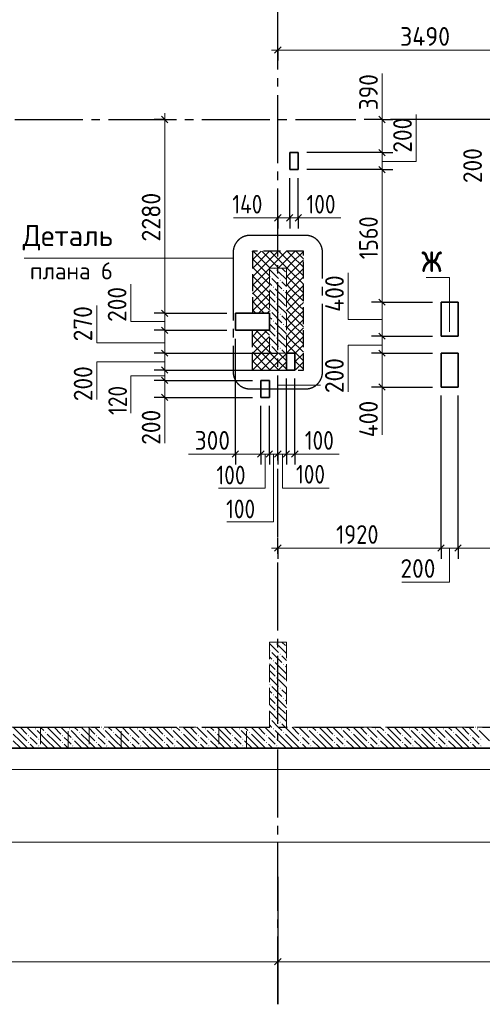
# Model space of a CAD drawing. Header units: millimetres. Extents: x 0 to 59400, y 0 to 42000.
# Tile 22 of 31: x 34656 to 40098, y 16519 to 28106. Entities that reach past the tile are written whole.
import ezdxf

# ---------------------------------------------------------------- set-up
doc = ezdxf.new("R2010")
doc.units = ezdxf.units.MM
doc.linetypes.add('______2', pattern=[270, 200, -70])
doc.linetypes.add('______5', pattern=[1100, 800, -100, 100, -100])
for name, color, linetype, lineweight in [('Standard', 7, 'Continuous', 25), ('ЖБ Перекрытие верхний уровень', 7, 'Continuous', 18), ('Общий01', 7, 'Continuous', 13), ('Примечания', 7, 'Continuous', 13), ('Размерная линия_ общее', 7, 'Continuous', 13)]:
    doc.layers.add(name, color=color, linetype=linetype, lineweight=lineweight)
for name, color, linetype, lineweight, true_color in [('ЖБ Пилон', 7, '______2', 13, 0xa0a0a0), ('ЖБ Стена верхний уровень', 7, '______2', 13, 0x656565), ('Оси', 7, '______5', 13, 0x656565)]:
    doc.layers.add(name, color=color, linetype=linetype, lineweight=lineweight, true_color=true_color)
doc.styles.add('ISOCPEUR', font='txt')

msp = doc.modelspace()

# ---------------------------------------------------------------- hatches: boundary and pattern name
at = {"layer": 'ЖБ Пилон', "linetype": 'Continuous', "lineweight": 18, "transparency": 33554687}
for points in [[(37674, 25160), (37681, 25166), (37687, 25160), (37681, 25153)], [(37594, 25080), (37601, 25086), (37607, 25080), (37601, 25073)], [(37714, 25040), (37721, 25046), (37727, 25040), (37721, 25033)], [(37634, 24960), (37641, 24966), (37647, 24960), (37641, 24953)], [(37754, 24920), (37761, 24926), (37767, 24920), (37761, 24913)], [(37674, 24840), (37681, 24846), (37687, 24840), (37681, 24833)], [(37594, 24680), (37601, 24686), (37607, 24680), (37601, 24673)], [(37674, 24760), (37681, 24766), (37687, 24760), (37681, 24753)], [(37634, 24560), (37641, 24566), (37647, 24560), (37641, 24553)], [(37714, 24640), (37721, 24646), (37727, 24640), (37721, 24633)], [(37754, 24520), (37761, 24526), (37767, 24520), (37761, 24513)], [(37674, 24440), (37681, 24446), (37687, 24440), (37681, 24433)], [(37674, 24360), (37681, 24366), (37687, 24360), (37681, 24353)], [(37594, 24280), (37601, 24286), (37607, 24280), (37601, 24273)], [(37714, 24240), (37721, 24246), (37727, 24240), (37721, 24233)]]:
    msp.add_hatch(color=7, dxfattribs=at).paths.add_polyline_path(points, flags=16)
at = {"layer": 'ЖБ Стена верхний уровень', "linetype": 'Continuous', "lineweight": 18, "transparency": 33554687}
for points in [[(37674, 20760), (37681, 20766), (37687, 20760), (37681, 20753)], [(37594, 20680), (37601, 20686), (37607, 20680), (37601, 20673)], [(37714, 20640), (37721, 20646), (37727, 20640), (37721, 20633)], [(37634, 20560), (37641, 20566), (37647, 20560), (37641, 20553)], [(37754, 20520), (37761, 20526), (37767, 20520), (37761, 20513)], [(37674, 20440), (37681, 20446), (37687, 20440), (37681, 20433)], [(37594, 20280), (37601, 20286), (37607, 20280), (37601, 20273)], [(37674, 20360), (37681, 20366), (37687, 20360), (37681, 20353)], [(37634, 20160), (37641, 20166), (37647, 20160), (37641, 20153)], [(37714, 20240), (37721, 20246), (37727, 20240), (37721, 20233)], [(37674, 20040), (37681, 20046), (37687, 20040), (37681, 20033)], [(37754, 20120), (37761, 20126), (37767, 20120), (37761, 20113)], [(37674, 19960), (37681, 19966), (37687, 19960), (37681, 19953)], [(37594, 19880), (37601, 19886), (37607, 19880), (37601, 19873)], [(37714, 19840), (37721, 19846), (37727, 19840), (37721, 19833)], [(34834, 19760), (34841, 19766), (34847, 19760), (34841, 19753)], [(34954, 19720), (34961, 19726), (34967, 19720), (34961, 19713)], [(35234, 19760), (35241, 19766), (35247, 19760), (35241, 19753)], [(35354, 19720), (35361, 19726), (35367, 19720), (35361, 19713)], [(35634, 19760), (35641, 19766), (35647, 19760), (35641, 19753)], [(35754, 19720), (35761, 19726), (35767, 19720), (35761, 19713)], [(36034, 19760), (36041, 19766), (36047, 19760), (36041, 19753)], [(36154, 19720), (36161, 19726), (36167, 19720), (36161, 19713)], [(36434, 19760), (36441, 19766), (36447, 19760), (36441, 19753)], [(36554, 19720), (36561, 19726), (36567, 19720), (36561, 19713)], [(36834, 19760), (36841, 19766), (36847, 19760), (36841, 19753)], [(36954, 19720), (36961, 19726), (36967, 19720), (36961, 19713)], [(37234, 19760), (37241, 19766), (37247, 19760), (37241, 19753)], [(37354, 19720), (37361, 19726), (37367, 19720), (37361, 19713)], [(37634, 19760), (37641, 19766), (37647, 19760), (37641, 19753)], [(37754, 19720), (37761, 19726), (37767, 19720), (37761, 19713)], [(38034, 19760), (38041, 19766), (38047, 19760), (38041, 19753)], [(38154, 19720), (38161, 19726), (38167, 19720), (38161, 19713)], [(38434, 19760), (38441, 19766), (38447, 19760), (38441, 19753)], [(38554, 19720), (38561, 19726), (38567, 19720), (38561, 19713)], [(38834, 19760), (38841, 19766), (38847, 19760), (38841, 19753)], [(38954, 19720), (38961, 19726), (38967, 19720), (38961, 19713)], [(39234, 19760), (39241, 19766), (39247, 19760), (39241, 19753)], [(39354, 19720), (39361, 19726), (39367, 19720), (39361, 19713)], [(39634, 19760), (39641, 19766), (39647, 19760), (39641, 19753)], [(39754, 19720), (39761, 19726), (39767, 19720), (39761, 19713)], [(40034, 19760), (40041, 19766), (40047, 19760), (40041, 19753)], [(34754, 19680), (34761, 19686), (34767, 19680), (34761, 19673)], [(34754, 19600), (34761, 19606), (34767, 19600), (34761, 19593)], [(34874, 19640), (34881, 19646), (34887, 19640), (34881, 19633)], [(35154, 19680), (35161, 19686), (35167, 19680), (35161, 19673)], [(35154, 19600), (35161, 19606), (35167, 19600), (35161, 19593)], [(35274, 19640), (35281, 19646), (35287, 19640), (35281, 19633)], [(35554, 19680), (35561, 19686), (35567, 19680), (35561, 19673)], [(35554, 19600), (35561, 19606), (35567, 19600), (35561, 19593)], [(35674, 19640), (35681, 19646), (35687, 19640), (35681, 19633)], [(35954, 19680), (35961, 19686), (35967, 19680), (35961, 19673)], [(35954, 19600), (35961, 19606), (35967, 19600), (35961, 19593)], [(36074, 19640), (36081, 19646), (36087, 19640), (36081, 19633)], [(36354, 19680), (36361, 19686), (36367, 19680), (36361, 19673)], [(36354, 19600), (36361, 19606), (36367, 19600), (36361, 19593)], [(36474, 19640), (36481, 19646), (36487, 19640), (36481, 19633)], [(36754, 19680), (36761, 19686), (36767, 19680), (36761, 19673)], [(36754, 19600), (36761, 19606), (36767, 19600), (36761, 19593)], [(36874, 19640), (36881, 19646), (36887, 19640), (36881, 19633)], [(37154, 19680), (37161, 19686), (37167, 19680), (37161, 19673)], [(37154, 19600), (37161, 19606), (37167, 19600), (37161, 19593)], [(37274, 19640), (37281, 19646), (37287, 19640), (37281, 19633)], [(37554, 19680), (37561, 19686), (37567, 19680), (37561, 19673)], [(37554, 19600), (37561, 19606), (37567, 19600), (37561, 19593)], [(37674, 19640), (37681, 19646), (37687, 19640), (37681, 19633)], [(37954, 19680), (37961, 19686), (37967, 19680), (37961, 19673)], [(37954, 19600), (37961, 19606), (37967, 19600), (37961, 19593)], [(38074, 19640), (38081, 19646), (38087, 19640), (38081, 19633)], [(38354, 19680), (38361, 19686), (38367, 19680), (38361, 19673)], [(38354, 19600), (38361, 19606), (38367, 19600), (38361, 19593)], [(38474, 19640), (38481, 19646), (38487, 19640), (38481, 19633)], [(38754, 19680), (38761, 19686), (38767, 19680), (38761, 19673)], [(38754, 19600), (38761, 19606), (38767, 19600), (38761, 19593)], [(38874, 19640), (38881, 19646), (38887, 19640), (38881, 19633)], [(39154, 19680), (39161, 19686), (39167, 19680), (39161, 19673)], [(39154, 19600), (39161, 19606), (39167, 19600), (39161, 19593)], [(39274, 19640), (39281, 19646), (39287, 19640), (39281, 19633)], [(39554, 19680), (39561, 19686), (39567, 19680), (39561, 19673)], [(39554, 19600), (39561, 19606), (39567, 19600), (39561, 19593)], [(39674, 19640), (39681, 19646), (39687, 19640), (39681, 19633)], [(39954, 19680), (39961, 19686), (39967, 19680), (39961, 19673)], [(39954, 19600), (39961, 19606), (39967, 19600), (39961, 19593)], [(40074, 19640), (40081, 19646), (40087, 19640), (40081, 19633)], [(34874, 19560), (34881, 19566), (34887, 19560), (34881, 19553)], [(35274, 19560), (35281, 19566), (35287, 19560), (35281, 19553)], [(35674, 19560), (35681, 19566), (35687, 19560), (35681, 19553)], [(36074, 19560), (36081, 19566), (36087, 19560), (36081, 19553)], [(36474, 19560), (36481, 19566), (36487, 19560), (36481, 19553)], [(36874, 19560), (36881, 19566), (36887, 19560), (36881, 19553)], [(37274, 19560), (37281, 19566), (37287, 19560), (37281, 19553)], [(37674, 19560), (37681, 19566), (37687, 19560), (37681, 19553)], [(38074, 19560), (38081, 19566), (38087, 19560), (38081, 19553)], [(38474, 19560), (38481, 19566), (38487, 19560), (38481, 19553)], [(38874, 19560), (38881, 19566), (38887, 19560), (38881, 19553)], [(39274, 19560), (39281, 19566), (39287, 19560), (39281, 19553)], [(39674, 19560), (39681, 19566), (39687, 19560), (39681, 19553)], [(40074, 19560), (40081, 19566), (40087, 19560), (40081, 19553)]]:
    msp.add_hatch(color=7, dxfattribs=at).paths.add_polyline_path(points, flags=16)

# ---------------------------------------------------------------- linework, layer by layer
at = {"layer": 'Standard', "color": 7, "linetype": '______5', "lineweight": -3, "transparency": 33554687}
for p, q in [((38018, 25568), (37367, 25568)), ((37167, 25368), (37167, 23961)), ((38218, 23961), (38218, 25368)), ((37367, 23761), (38018, 23761))]:
    msp.add_line(p, q, dxfattribs=at)
at = {"layer": 'Standard', "color": 9, "linetype": '______2', "lineweight": -3, "true_color": 0xc7c7c7, "transparency": 33554687}
for p, q in [((37993, 25382), (37393, 25382)), ((37393, 25382), (37393, 24652)), ((37993, 23982), (37993, 25382)), ((37393, 23982), (37393, 24452)), ((37393, 23982), (37993, 23982))]:
    msp.add_line(p, q, dxfattribs=at)
at = {"layer": 'Standard', "color": 9, "linetype": 'Continuous', "lineweight": -3, "true_color": 0xc7c7c7, "transparency": 33554687}
for p, q in [((37393, 25379), (37396, 25382)), ((37393, 25279), (37496, 25382)), ((37393, 25179), (37596, 25382)), ((37393, 25079), (37693, 25379)), ((37403, 25382), (37603, 25182)), ((37503, 25382), (37693, 25192)), ((37603, 25382), (37693, 25292)), ((37693, 25379), (37696, 25382)), ((37693, 25279), (37796, 25382)), ((37703, 25382), (37849, 25235)), ((37803, 25382), (37849, 25335)), ((37849, 25335), (37896, 25382)), ((37849, 25235), (37993, 25379)), ((37903, 25382), (37993, 25292)), ((37393, 25292), (37593, 25092)), ((37596, 25182), (37693, 25279)), ((37693, 25292), (37849, 25135)), ((37696, 25182), (37849, 25335)), ((37849, 25335), (37993, 25192)), ((37849, 25135), (37993, 25279)), ((37393, 25192), (37593, 24992)), ((37393, 24979), (37593, 25179)), ((37693, 25192), (37703, 25182)), ((37793, 25179), (37849, 25235)), ((37849, 25235), (37993, 25092)), ((37849, 25035), (37993, 25179)), ((37393, 25092), (37593, 24892)), ((37393, 24879), (37593, 25079)), ((37793, 25079), (37849, 25135)), ((37793, 25092), (37849, 25035)), ((37793, 24979), (37849, 25035)), ((37849, 25135), (37993, 24992)), ((37849, 24935), (37993, 25079)), ((37849, 25035), (37993, 24892)), ((37393, 24992), (37593, 24792)), ((37393, 24779), (37593, 24979)), ((37793, 24992), (37849, 24935)), ((37793, 24879), (37849, 24935)), ((37849, 24835), (37993, 24979)), ((37849, 24935), (37993, 24792)), ((37393, 24892), (37549, 24735)), ((37449, 24735), (37593, 24879)), ((37793, 24892), (37849, 24835)), ((37793, 24779), (37849, 24835)), ((37849, 24735), (37993, 24879)), ((37849, 24835), (37949, 24735)), ((37393, 24792), (37449, 24735)), ((37393, 24679), (37449, 24735)), ((37393, 24692), (37433, 24652)), ((37449, 24735), (37533, 24652)), ((37466, 24652), (37549, 24735)), ((37549, 24735), (37593, 24779)), ((37549, 24735), (37593, 24692)), ((37793, 24792), (37849, 24735)), ((37793, 24679), (37849, 24735)), ((37793, 24692), (37849, 24635)), ((37849, 24635), (37949, 24735)), ((37849, 24735), (37993, 24592)), ((37949, 24735), (37993, 24779)), ((37949, 24735), (37993, 24692)), ((37566, 24652), (37593, 24679)), ((37793, 24579), (37849, 24635)), ((37793, 24592), (37849, 24535)), ((37849, 24535), (37993, 24679)), ((37849, 24635), (37993, 24492)), ((37849, 24435), (37993, 24579)), ((37393, 24379), (37466, 24452)), ((37393, 24279), (37566, 24452)), ((37433, 24452), (37593, 24292)), ((37533, 24452), (37593, 24392)), ((37793, 24479), (37849, 24535)), ((37793, 24492), (37849, 24435)), ((37849, 24535), (37993, 24392)), ((37849, 24335), (37993, 24479)), ((37393, 24392), (37593, 24192)), ((37393, 24179), (37593, 24379)), ((37793, 24379), (37849, 24435)), ((37793, 24392), (37849, 24335)), ((37793, 24279), (37849, 24335)), ((37849, 24435), (37993, 24292)), ((37849, 24235), (37993, 24379)), ((37849, 24335), (37993, 24192)), ((37393, 24292), (37693, 23992)), ((37393, 24079), (37593, 24279)), ((37793, 24292), (37849, 24235)), ((37796, 24182), (37849, 24235)), ((37849, 24235), (37993, 24092)), ((37893, 24179), (37993, 24279)), ((37393, 24192), (37603, 23982)), ((37396, 23982), (37596, 24182)), ((37496, 23982), (37693, 24179)), ((37603, 24182), (37693, 24092)), ((37693, 24179), (37696, 24182)), ((37693, 24079), (37793, 24179)), ((37703, 24182), (37793, 24092)), ((37793, 24192), (37803, 24182)), ((37893, 24079), (37993, 24179)), ((37393, 24092), (37503, 23982)), ((37393, 23992), (37403, 23982)), ((37596, 23982), (37693, 24079)), ((37693, 24092), (37793, 23992)), ((37693, 23992), (37703, 23982)), ((37696, 23982), (37793, 24079)), ((37893, 24092), (37993, 23992)), ((37893, 23992), (37903, 23982)), ((37896, 23982), (37993, 24079))]:
    msp.add_line(p, q, dxfattribs=at)
at = {"layer": 'Standard', "color": 7, "linetype": 'Continuous', "lineweight": 13, "transparency": 33554687}
for points in [[(59400, 42000), (0, 42000), (0, 19532), (59400, 19532), (59400, 42000)], [(6813, 19282), (55406, 19282), (55406, 38032), (6813, 38032), (6813, 19282)], [(6813, 19532), (55406, 19532), (55406, 38032), (6813, 38032), (6813, 19532)], [(39712, 24431), (39712, 25073), (39437, 25073)]]:
    msp.add_lwpolyline(points, dxfattribs=at)
at = {"layer": 'Standard', "color": 7, "linetype": '______5', "lineweight": -3, "transparency": 33554687}
for centre, start, end in [((37367, 25368), 90, 180), ((38018, 25368), 0, 90), ((37367, 23961), 180, 270), ((38018, 23961), 270, 0)]:
    msp.add_arc(centre, 200, start, end, dxfattribs=at)
at = {"layer": 'ЖБ Перекрытие верхний уровень', "color": 7, "linetype": 'Continuous', "lineweight": 35, "transparency": 33554687}
for p, q in [((37933, 26542), (37833, 26542)), ((37833, 26542), (37833, 26342)), ((37933, 26342), (37933, 26542)), ((37833, 26342), (37933, 26342)), ((39813, 24782), (39613, 24782)), ((39613, 24782), (39613, 24382)), ((39813, 24382), (39813, 24782)), ((37593, 24652), (37193, 24652)), ((37193, 24652), (37193, 24452)), ((37593, 24452), (37593, 24652)), ((37193, 24452), (37593, 24452)), ((39613, 24382), (39813, 24382)), ((37893, 24182), (37793, 24182)), ((37793, 24182), (37793, 23982)), ((37893, 23982), (37893, 24182)), ((39813, 24182), (39613, 24182)), ((39613, 24182), (39613, 23782)), ((39813, 23782), (39813, 24182)), ((37793, 23982), (37893, 23982)), ((37593, 23862), (37493, 23862)), ((37493, 23862), (37493, 23662)), ((37593, 23662), (37593, 23862)), ((39613, 23782), (39813, 23782)), ((37493, 23662), (37593, 23662)), ((33493, 19532), (47778, 19532))]:
    msp.add_line(p, q, dxfattribs=at)
at = {"layer": 'ЖБ Пилон', "color": 253, "linetype": '______2', "lineweight": 13, "true_color": 0xa0a0a0, "transparency": 33554687}
for p, q in [((37793, 25182), (37593, 25182)), ((37593, 25182), (37593, 24182)), ((37793, 24182), (37793, 25182)), ((37593, 24182), (37793, 24182))]:
    msp.add_line(p, q, dxfattribs=at)
at = {"layer": 'ЖБ Пилон', "color": 9, "linetype": 'Continuous', "lineweight": 18, "true_color": 0xc7c7c7, "transparency": 33554687}
for p, q in [((37593, 25167), (37701, 25060)), ((37661, 25180), (37658, 25182)), ((37738, 25182), (37781, 25140)), ((37621, 25060), (37741, 24940)), ((37701, 25140), (37793, 25047)), ((37593, 25007), (37621, 24980)), ((37593, 24927), (37661, 24860)), ((37781, 24820), (37661, 24940)), ((37793, 24967), (37741, 25020)), ((37621, 24820), (37593, 24847)), ((37661, 24780), (37621, 24820)), ((37701, 24820), (37781, 24740)), ((37781, 24900), (37793, 24887)), ((37781, 24820), (37793, 24807)), ((37593, 24767), (37701, 24660)), ((37701, 24740), (37793, 24647)), ((37593, 24607), (37621, 24580)), ((37621, 24660), (37741, 24540)), ((37793, 24567), (37741, 24620)), ((37593, 24527), (37661, 24460)), ((37781, 24420), (37661, 24540)), ((37781, 24500), (37793, 24487)), ((37621, 24420), (37593, 24447)), ((37593, 24367), (37701, 24260)), ((37661, 24380), (37621, 24420)), ((37701, 24420), (37781, 24340)), ((37701, 24340), (37793, 24247)), ((37781, 24420), (37793, 24407)), ((37621, 24260), (37698, 24182)), ((37778, 24182), (37741, 24220)), ((37593, 24207), (37618, 24182))]:
    msp.add_line(p, q, dxfattribs=at)
at = {"layer": 'ЖБ Стена верхний уровень', "color": 251, "linetype": '______2', "lineweight": 13, "true_color": 0x656565, "transparency": 33554687}
for p, q in [((37793, 20782), (37593, 20782)), ((37593, 20782), (37593, 19782)), ((37793, 19782), (37793, 20782)), ((34900, 19782), (33743, 19782)), ((34900, 19782), (34900, 19532)), ((35225, 19782), (34900, 19782)), ((35225, 19532), (35225, 19782)), ((35474, 19782), (35225, 19782)), ((35474, 19782), (35474, 19532)), ((35851, 19782), (35474, 19782)), ((35851, 19532), (35851, 19782)), ((37000, 19782), (35851, 19782)), ((37000, 19782), (37000, 19532)), ((37325, 19782), (37000, 19782)), ((37325, 19532), (37325, 19782)), ((37593, 19782), (37325, 19782)), ((47528, 19782), (37793, 19782)), ((33743, 19532), (34900, 19532)), ((34900, 19532), (35225, 19532)), ((35225, 19532), (35474, 19532)), ((35474, 19532), (35851, 19532)), ((35851, 19532), (37000, 19532)), ((37000, 19532), (37325, 19532)), ((37325, 19532), (47528, 19532))]:
    msp.add_line(p, q, dxfattribs=at)
at = {"layer": 'ЖБ Стена верхний уровень', "color": 9, "linetype": 'Continuous', "lineweight": 18, "true_color": 0xc7c7c7, "transparency": 33554687}
for p, q in [((37593, 20767), (37701, 20660)), ((37661, 20780), (37658, 20782)), ((37738, 20782), (37781, 20740)), ((37621, 20660), (37741, 20540)), ((37701, 20740), (37793, 20647)), ((37593, 20607), (37621, 20580)), ((37593, 20527), (37661, 20460)), ((37781, 20420), (37661, 20540)), ((37793, 20567), (37741, 20620)), ((37621, 20420), (37593, 20447)), ((37661, 20380), (37621, 20420)), ((37701, 20420), (37781, 20340)), ((37781, 20500), (37793, 20487)), ((37781, 20420), (37793, 20407)), ((37593, 20367), (37701, 20260)), ((37701, 20340), (37793, 20247)), ((37593, 20207), (37621, 20180)), ((37621, 20260), (37741, 20140)), ((37793, 20167), (37741, 20220)), ((37593, 20127), (37661, 20060)), ((37621, 20020), (37593, 20047)), ((37781, 20020), (37661, 20140)), ((37781, 20100), (37793, 20087)), ((37593, 19967), (37701, 19860)), ((37661, 19980), (37621, 20020)), ((37701, 20020), (37781, 19940)), ((37701, 19940), (37793, 19847)), ((37781, 20020), (37793, 20007)), ((37621, 19860), (37698, 19782)), ((37778, 19782), (37741, 19820)), ((34661, 19700), (34578, 19782)), ((34581, 19700), (34661, 19620)), ((34661, 19780), (34741, 19700)), ((34661, 19700), (34741, 19620)), ((34741, 19780), (34861, 19660)), ((34818, 19782), (34821, 19780)), ((34981, 19620), (34861, 19740)), ((34898, 19782), (34941, 19740)), ((35061, 19700), (34978, 19782)), ((34981, 19700), (35061, 19620)), ((35061, 19780), (35141, 19700)), ((35061, 19700), (35141, 19620)), ((35141, 19780), (35261, 19660)), ((35218, 19782), (35221, 19780)), ((35381, 19620), (35261, 19740)), ((35298, 19782), (35341, 19740)), ((35461, 19700), (35378, 19782)), ((35381, 19700), (35461, 19620)), ((35461, 19780), (35541, 19700)), ((35461, 19700), (35541, 19620)), ((35541, 19780), (35661, 19660)), ((35618, 19782), (35621, 19780)), ((35781, 19620), (35661, 19740)), ((35698, 19782), (35741, 19740)), ((35861, 19700), (35778, 19782)), ((35781, 19700), (35861, 19620)), ((35861, 19780), (35941, 19700)), ((35861, 19700), (35941, 19620)), ((35941, 19780), (36061, 19660)), ((36018, 19782), (36021, 19780)), ((36181, 19620), (36061, 19740)), ((36098, 19782), (36141, 19740)), ((36261, 19700), (36178, 19782)), ((36181, 19700), (36261, 19620)), ((36261, 19780), (36341, 19700)), ((36261, 19700), (36341, 19620)), ((36341, 19780), (36461, 19660)), ((36418, 19782), (36421, 19780)), ((36581, 19620), (36461, 19740)), ((36498, 19782), (36541, 19740)), ((36661, 19700), (36578, 19782)), ((36581, 19700), (36661, 19620)), ((36661, 19780), (36741, 19700)), ((36661, 19700), (36741, 19620)), ((36741, 19780), (36861, 19660)), ((36818, 19782), (36821, 19780)), ((36981, 19620), (36861, 19740)), ((36898, 19782), (36941, 19740)), ((37061, 19700), (36978, 19782)), ((36981, 19700), (37061, 19620)), ((37061, 19780), (37141, 19700)), ((37061, 19700), (37141, 19620)), ((37141, 19780), (37261, 19660)), ((37218, 19782), (37221, 19780)), ((37381, 19620), (37261, 19740)), ((37298, 19782), (37341, 19740)), ((37461, 19700), (37378, 19782)), ((37381, 19700), (37461, 19620)), ((37461, 19780), (37541, 19700)), ((37461, 19700), (37541, 19620)), ((37541, 19780), (37661, 19660)), ((37593, 19807), (37618, 19782)), ((37618, 19782), (37621, 19780)), ((37781, 19620), (37661, 19740)), ((37698, 19782), (37741, 19740)), ((37861, 19700), (37778, 19782)), ((37781, 19700), (37861, 19620)), ((37861, 19780), (37941, 19700)), ((37861, 19700), (37941, 19620)), ((37941, 19780), (38061, 19660)), ((38018, 19782), (38021, 19780)), ((38181, 19620), (38061, 19740)), ((38098, 19782), (38141, 19740)), ((38261, 19700), (38178, 19782)), ((38181, 19700), (38261, 19620)), ((38261, 19780), (38341, 19700)), ((38261, 19700), (38341, 19620)), ((38341, 19780), (38461, 19660)), ((38418, 19782), (38421, 19780)), ((38581, 19620), (38461, 19740)), ((38498, 19782), (38541, 19740)), ((38661, 19700), (38578, 19782)), ((38581, 19700), (38661, 19620)), ((38661, 19780), (38741, 19700)), ((38661, 19700), (38741, 19620)), ((38741, 19780), (38861, 19660)), ((38818, 19782), (38821, 19780)), ((38981, 19620), (38861, 19740)), ((38898, 19782), (38941, 19740)), ((39061, 19700), (38978, 19782)), ((38981, 19700), (39061, 19620)), ((39061, 19780), (39141, 19700)), ((39061, 19700), (39141, 19620)), ((39141, 19780), (39261, 19660)), ((39218, 19782), (39221, 19780)), ((39381, 19620), (39261, 19740)), ((39298, 19782), (39341, 19740)), ((39461, 19700), (39378, 19782)), ((39381, 19700), (39461, 19620)), ((39461, 19780), (39541, 19700)), ((39461, 19700), (39541, 19620)), ((39541, 19780), (39661, 19660)), ((39618, 19782), (39621, 19780)), ((39781, 19620), (39661, 19740)), ((39698, 19782), (39741, 19740)), ((39861, 19700), (39778, 19782)), ((39781, 19700), (39861, 19620)), ((39861, 19780), (39941, 19700)), ((39861, 19700), (39941, 19620)), ((39941, 19780), (40061, 19660)), ((40018, 19782), (40021, 19780)), ((40181, 19620), (40061, 19740)), ((34581, 19620), (34661, 19540)), ((34661, 19620), (34748, 19532)), ((34821, 19620), (34781, 19660)), ((34861, 19580), (34821, 19620)), ((34901, 19620), (34981, 19540)), ((34981, 19620), (35061, 19540)), ((35061, 19620), (35148, 19532)), ((35221, 19620), (35181, 19660)), ((35261, 19580), (35221, 19620)), ((35301, 19620), (35381, 19540)), ((35381, 19620), (35461, 19540)), ((35461, 19620), (35548, 19532)), ((35621, 19620), (35581, 19660)), ((35661, 19580), (35621, 19620)), ((35701, 19620), (35781, 19540)), ((35781, 19620), (35861, 19540)), ((35861, 19620), (35948, 19532)), ((36021, 19620), (35981, 19660)), ((36061, 19580), (36021, 19620)), ((36101, 19620), (36181, 19540)), ((36181, 19620), (36261, 19540)), ((36261, 19620), (36348, 19532)), ((36421, 19620), (36381, 19660)), ((36461, 19580), (36421, 19620)), ((36501, 19620), (36581, 19540)), ((36581, 19620), (36661, 19540)), ((36661, 19620), (36748, 19532)), ((36821, 19620), (36781, 19660)), ((36861, 19580), (36821, 19620)), ((36901, 19620), (36981, 19540)), ((36981, 19620), (37061, 19540)), ((37061, 19620), (37148, 19532)), ((37221, 19620), (37181, 19660)), ((37261, 19580), (37221, 19620)), ((37301, 19620), (37381, 19540)), ((37381, 19620), (37461, 19540)), ((37461, 19620), (37548, 19532)), ((37621, 19620), (37581, 19660)), ((37661, 19580), (37621, 19620)), ((37701, 19620), (37781, 19540)), ((37781, 19620), (37861, 19540)), ((37861, 19620), (37948, 19532)), ((38021, 19620), (37981, 19660)), ((38061, 19580), (38021, 19620)), ((38101, 19620), (38181, 19540)), ((38181, 19620), (38261, 19540)), ((38261, 19620), (38348, 19532)), ((38421, 19620), (38381, 19660)), ((38461, 19580), (38421, 19620)), ((38501, 19620), (38581, 19540)), ((38581, 19620), (38661, 19540)), ((38661, 19620), (38748, 19532)), ((38821, 19620), (38781, 19660)), ((38861, 19580), (38821, 19620)), ((38901, 19620), (38981, 19540)), ((38981, 19620), (39061, 19540)), ((39061, 19620), (39148, 19532)), ((39221, 19620), (39181, 19660)), ((39261, 19580), (39221, 19620)), ((39301, 19620), (39381, 19540)), ((39381, 19620), (39461, 19540)), ((39461, 19620), (39548, 19532)), ((39621, 19620), (39581, 19660)), ((39661, 19580), (39621, 19620)), ((39701, 19620), (39781, 19540)), ((39781, 19620), (39861, 19540)), ((39861, 19620), (39948, 19532)), ((40021, 19620), (39981, 19660)), ((40061, 19580), (40021, 19620)), ((34781, 19580), (34828, 19532)), ((34901, 19540), (34908, 19532)), ((35181, 19580), (35228, 19532)), ((35301, 19540), (35308, 19532)), ((35581, 19580), (35628, 19532)), ((35701, 19540), (35708, 19532)), ((35981, 19580), (36028, 19532)), ((36101, 19540), (36108, 19532)), ((36381, 19580), (36428, 19532)), ((36501, 19540), (36508, 19532)), ((36781, 19580), (36828, 19532)), ((36901, 19540), (36908, 19532)), ((37181, 19580), (37228, 19532)), ((37301, 19540), (37308, 19532)), ((37581, 19580), (37628, 19532)), ((37701, 19540), (37708, 19532)), ((37981, 19580), (38028, 19532)), ((38101, 19540), (38108, 19532)), ((38381, 19580), (38428, 19532)), ((38501, 19540), (38508, 19532)), ((38781, 19580), (38828, 19532)), ((38901, 19540), (38908, 19532)), ((39181, 19580), (39228, 19532)), ((39301, 19540), (39308, 19532)), ((39581, 19580), (39628, 19532)), ((39701, 19540), (39708, 19532)), ((39981, 19580), (40028, 19532))]:
    msp.add_line(p, q, dxfattribs=at)
at = {"layer": 'Общий01', "color": 7, "linetype": 'Continuous', "lineweight": 13, "transparency": 33554687}
msp.add_lwpolyline([(34707, 25299), (35991, 25299), (37167, 25299)], dxfattribs=at)
at = {"layer": 'Оси', "color": 8, "linetype": '______5', "lineweight": -3, "transparency": 33554687}
for p, q in [((37693, 16519), (37693, 29815)), ((3800, 26932), (38610, 26932)), ((3800, 19782), (49030, 19782))]:
    msp.add_line(p, q, dxfattribs=at)
at = {"layer": 'Оси', "color": 7, "linetype": 'Continuous', "lineweight": 25, "transparency": 33554687}
msp.add_line((37693, 18019), (37693, 16519), dxfattribs=at)
at = {"layer": 'Примечания', "color": 7, "linetype": 'Continuous', "lineweight": 13, "transparency": 33554687}
for p, q in [((38919, 26932), (38919, 27472)), ((37693, 25775), (37173, 25775)), ((37933, 25775), (38433, 25775)), ((37693, 23806), (38193, 23806)), ((38919, 23782), (38919, 23222)), ((36362, 23662), (36362, 23122)), ((37193, 22995), (36643, 22995)), ((37893, 22995), (38413, 22995))]:
    msp.add_line(p, q, dxfattribs=at)
for points in [[(38919, 26439), (39319, 26439), (39319, 26989)], [(38919, 24579), (38519, 24579), (38519, 25129)], [(36362, 24553), (35962, 24553), (35962, 24993)], [(36362, 24303), (35562, 24303), (35562, 24743)], [(38919, 24277), (38519, 24277), (38519, 23727)], [(36362, 24078), (35562, 24078), (35562, 23638)], [(36362, 23916), (35962, 23916), (35962, 23476)], [(37543, 22995), (37543, 22595), (36993, 22595)], [(37643, 22995), (37643, 22195), (37093, 22195)], [(37747, 22995), (37747, 22595), (38297, 22595)], [(39712, 21888), (39712, 21488), (39152, 21488)]]:
    msp.add_lwpolyline(points, dxfattribs=at)
at = {"layer": 'Размерная линия_ общее', "color": 253, "linetype": 'Continuous', "lineweight": -3, "true_color": 0xa0a0a0, "transparency": 33554687}
for p, q in [((37693, 27749), (37693, 27874)), ((37693, 27749), (37693, 27860)), ((37693, 27749), (37693, 27624)), ((36362, 26932), (36237, 26932)), ((36362, 26932), (36487, 26932)), ((36362, 26932), (36362, 26932)), ((38919, 26932), (38794, 26932)), ((38919, 26932), (39044, 26932)), ((40539, 26932), (39019, 26932)), ((38919, 26542), (38794, 26542)), ((38919, 26542), (39044, 26542)), ((38919, 26342), (38794, 26342)), ((38919, 26342), (39044, 26342)), ((37693, 25775), (37693, 25900)), ((37833, 25775), (37833, 25900)), ((37933, 25775), (37933, 25900)), ((37693, 25775), (37693, 25650)), ((37693, 25775), (37693, 25775)), ((37833, 25775), (37833, 25650)), ((37933, 25775), (37933, 25650)), ((38919, 24782), (38794, 24782)), ((38919, 24782), (39044, 24782)), ((38919, 24782), (39513, 24782)), ((36362, 24652), (36237, 24652)), ((36362, 24652), (36487, 24652)), ((36362, 24652), (37093, 24652)), ((36362, 24452), (36237, 24452)), ((36362, 24452), (36487, 24452)), ((36362, 24452), (37093, 24452)), ((38919, 24382), (38794, 24382)), ((38919, 24382), (39044, 24382)), ((38919, 24382), (39513, 24382)), ((36362, 24182), (36237, 24182)), ((36362, 24182), (36487, 24182)), ((36362, 24182), (37693, 24182)), ((38919, 24182), (38794, 24182)), ((38919, 24182), (39044, 24182)), ((38919, 24182), (39513, 24182)), ((36362, 23982), (36237, 23982)), ((36362, 23982), (36487, 23982)), ((36362, 23982), (37693, 23982)), ((36362, 23862), (36237, 23862)), ((36362, 23862), (36487, 23862)), ((36362, 23862), (37393, 23862)), ((38919, 23782), (38794, 23782)), ((38919, 23782), (39044, 23782)), ((38919, 23782), (39513, 23782)), ((36362, 23662), (36237, 23662)), ((36362, 23662), (36487, 23662)), ((36362, 23662), (37393, 23662)), ((37193, 22995), (37193, 23120)), ((37493, 22995), (37493, 23120)), ((37593, 22995), (37593, 23120)), ((37693, 22995), (37693, 23120)), ((37793, 22995), (37793, 23120)), ((37893, 22995), (37893, 23120)), ((37193, 22995), (37193, 22870)), ((37493, 22995), (37493, 22870)), ((37593, 22995), (37593, 22870)), ((37693, 22995), (37693, 22870)), ((37793, 22995), (37793, 22870)), ((37893, 22995), (37893, 22870)), ((37693, 21888), (37693, 22013)), ((39613, 21888), (39613, 22013)), ((39813, 21888), (39813, 22013)), ((37693, 21888), (37693, 21763)), ((37693, 21888), (37693, 21888)), ((39613, 21888), (39613, 21763)), ((39813, 21888), (39813, 21763)), ((37693, 17019), (37693, 17144)), ((37693, 17019), (37693, 16894)), ((37693, 17019), (37693, 16719))]:
    msp.add_line(p, q, dxfattribs=at)
at = {"layer": 'Размерная линия_ общее', "color": 7, "linetype": 'Continuous', "lineweight": 13, "transparency": 33554687}
for p, q in [((37693, 27749), (37618, 27749)), ((37693, 27749), (41183, 27749)), ((36362, 26932), (36362, 27007)), ((38919, 26932), (38919, 27007)), ((38919, 26542), (38919, 26342)), ((38919, 26342), (38919, 24782)), ((37693, 25775), (37618, 25775)), ((37693, 25775), (37833, 25775)), ((37833, 25775), (37933, 25775)), ((37933, 25775), (38008, 25775)), ((38919, 24782), (38919, 24382)), ((36362, 24652), (36362, 24452)), ((36362, 24452), (36362, 24182)), ((38919, 24382), (38919, 24182)), ((36362, 24182), (36362, 23982)), ((38919, 24182), (38919, 23782)), ((36362, 23982), (36362, 23862)), ((36362, 23862), (36362, 23662)), ((38919, 23782), (38919, 23707)), ((36362, 23662), (36362, 23587)), ((37193, 22995), (37118, 22995)), ((37193, 22995), (37493, 22995)), ((37493, 22995), (37593, 22995)), ((37593, 22995), (37693, 22995)), ((37693, 22995), (37793, 22995)), ((37793, 22995), (37893, 22995)), ((37893, 22995), (37968, 22995)), ((37693, 21888), (37618, 21888)), ((39613, 21888), (39813, 21888)), ((39813, 21888), (41473, 21888)), ((9063, 18426), (48595, 18426)), ((30993, 17019), (37693, 17019)), ((37693, 17019), (48507, 17019))]:
    msp.add_line(p, q, dxfattribs=at)
at = {"layer": 'Размерная линия_ общее', "color": 7, "linetype": 'Continuous', "lineweight": 25, "transparency": 33554687}
for p, q in [((37655, 27712), (37730, 27787)), ((36324, 26970), (36399, 26894)), ((38881, 26970), (38956, 26894)), ((38881, 26580), (38956, 26504)), ((38881, 26380), (38956, 26304)), ((37655, 25737), (37730, 25812)), ((37795, 25737), (37870, 25812)), ((37895, 25737), (37970, 25812)), ((38881, 24819), (38956, 24745)), ((36324, 24689), (36399, 24614)), ((36324, 24489), (36399, 24414)), ((38881, 24419), (38956, 24345)), ((36324, 24219), (36399, 24145)), ((38881, 24219), (38956, 24145)), ((36324, 24019), (36399, 23945)), ((36324, 23899), (36399, 23824)), ((38881, 23819), (38956, 23745)), ((36324, 23699), (36399, 23624)), ((37155, 22957), (37230, 23032)), ((37455, 22957), (37530, 23032)), ((37555, 22957), (37630, 23032)), ((37655, 22957), (37730, 23032)), ((37755, 22957), (37830, 23032)), ((37855, 22957), (37930, 23032)), ((37655, 21851), (37730, 21926)), ((39575, 21851), (39650, 21926)), ((39775, 21851), (39850, 21926)), ((37655, 16982), (37730, 17057))]:
    msp.add_line(p, q, dxfattribs=at)
at = {"layer": 'Размерная линия_ общее', "color": 7, "linetype": 'Continuous', "lineweight": 13, "transparency": 33554687}
for points in [[(36362, 26932), (36362, 25413), (36362, 25413), (36362, 24652)], [(38919, 26932), (38919, 26881), (38919, 26881), (38919, 26542)], [(37693, 21888), (38342, 21888), (38342, 21888), (39613, 21888)]]:
    msp.add_lwpolyline(points, dxfattribs=at)
at = {"layer": 'Размерная линия_ общее', "color": 253, "linetype": 'Continuous', "lineweight": -3, "true_color": 0xa0a0a0, "transparency": 33554687}
for points in [[(38919, 26932), (38902, 26932), (38902, 26932), (38902, 26932), (38902, 26932), (38893, 26932), (38893, 26932), (38889, 26932), (38889, 26932), (38710, 26932)], [(38919, 26542), (38902, 26542), (38902, 26542), (38902, 26542), (38902, 26542), (38846, 26542), (38846, 26542), (38823, 26542), (38823, 26542), (38033, 26542)], [(38919, 26342), (38902, 26342), (38902, 26342), (38902, 26342), (38902, 26342), (38822, 26342), (38822, 26342), (38790, 26342), (38790, 26342), (38033, 26342)], [(37833, 25775), (37833, 25792), (37833, 25792), (37833, 26242)], [(37933, 25775), (37933, 25792), (37933, 25792), (37933, 26242)], [(37193, 22995), (37193, 23012), (37193, 23012), (37193, 23437), (37193, 23437), (37193, 24352)], [(37793, 22995), (37793, 23012), (37793, 23012), (37793, 23882)], [(37893, 22995), (37893, 23012), (37893, 23012), (37893, 23882)], [(37693, 22995), (37693, 23012), (37693, 23012), (37693, 23645)], [(39613, 21888), (39613, 21905), (39613, 21905), (39613, 21905), (39613, 21905), (39613, 23114), (39613, 23114), (39613, 23682)], [(39813, 21888), (39813, 21905), (39813, 21905), (39813, 21905), (39813, 21905), (39813, 23305), (39813, 23305), (39813, 23682)], [(37493, 22995), (37493, 23012), (37493, 23012), (37493, 23562)], [(37593, 22995), (37593, 23012), (37593, 23012), (37593, 23562)]]:
    msp.add_lwpolyline(points, dxfattribs=at)

# ---------------------------------------------------------------- texts
at = {"layer": 'Общий01', "color": 7, "linetype": 'Continuous', "lineweight": 25, "transparency": 33554687, "attachment_point": 7, "style": 'ISOCPEUR'}
for s, insert, char_height, width in [('\\W0.96;Деталь', (34691, 25390), 250, 1294.24), ('\\W0.96;плана 6', (34776, 25050), 200, 1095.55)]:
    msp.add_mtext(s, dxfattribs=dict(at, insert=insert, char_height=char_height, width=width))
at = {"layer": 'Общий01', "color": 7, "linetype": 'Continuous', "lineweight": 35, "transparency": 33554687, "insert": (39384, 25136), "char_height": 350, "width": 458.09, "attachment_point": 7, "style": 'ISOCPEUR'}
msp.add_mtext('\\W0.82;ж', dxfattribs=at)
at = {"layer": 'Размерная линия_ общее', "color": 7, "linetype": 'Continuous', "lineweight": 25, "transparency": 33554687, "char_height": 220, "attachment_point": 7, "style": 'ISOCPEUR'}
for s, insert, width in [('\\W0.93;3490', (39130, 27799), 740.39), ('\\W0.83;140', (37157, 25825), 531.41), ('\\W0.83;100', (38030, 25825), 508.57), ('\\W0.91;300', (36715, 23045), 561.99), ('\\W0.83;100', (38010, 23045), 508.57), ('\\W0.83;100', (36971, 22638), 508.57), ('\\W0.83;100', (37906, 22647), 508.57), ('\\W0.83;100', (37084, 22239), 508.57), ('\\W0.87;1920', (38378, 21938), 666.9), ('\\W0.91;200', (39135, 21538), 561.99)]:
    msp.add_mtext(s, dxfattribs=dict(at, insert=insert, width=width))
at = {"layer": 'Размерная линия_ общее', "color": 7, "linetype": 'Continuous', "lineweight": 25, "transparency": 33554687, "char_height": 220, "attachment_point": 7, "rotation": 90, "style": 'ISOCPEUR'}
for s, insert, width in [('\\W0.91;390', (38869, 27040), 561.98), ('\\W0.91;200', (39269, 26541), 561.99), ('\\W0.91;200', (40093, 26183), 561.99), ('\\W0.93;2280', (36312, 25495), 718.09), ('\\W0.87;1560', (38869, 25287), 666.9), ('\\W0.92;400', (38469, 24668), 584.44), ('\\W0.91;200', (35912, 24550), 561.99), ('\\W0.91;270', (35509, 24321), 561.99), ('\\W0.91;200', (38468, 23712), 561.98), ('\\W0.91;200', (35512, 23617), 561.99), ('\\W0.83;120', (35918, 23455), 508.57), ('\\W0.92;400', (38869, 23192), 584.44), ('\\W0.91;200', (36312, 23104), 562)]:
    msp.add_mtext(s, dxfattribs=dict(at, insert=insert, width=width))

doc.saveas('drawing.dxf')
